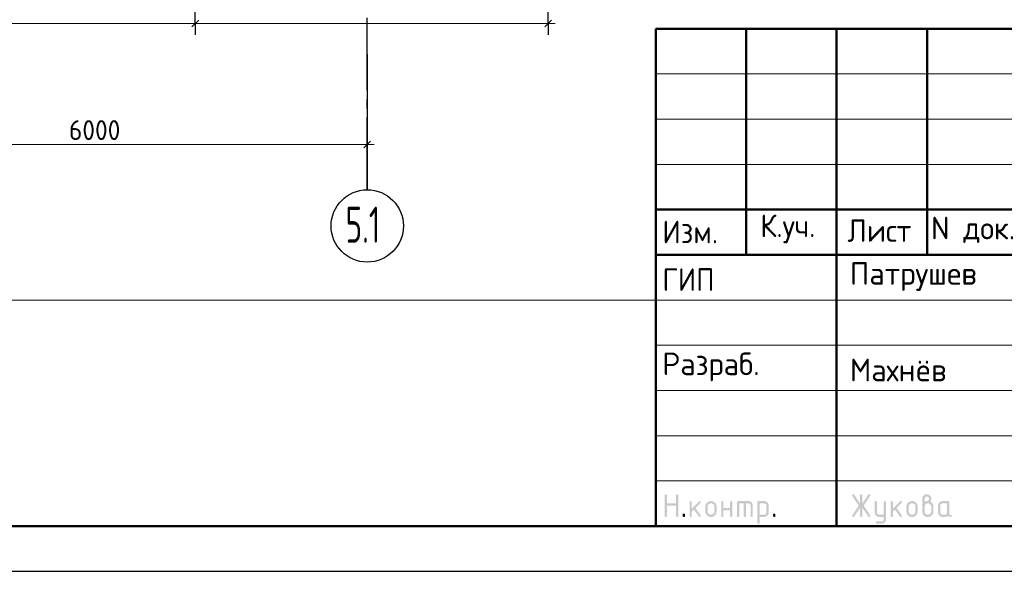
# Model space of a CAD drawing. Header units: millimetres. Extents: x 0 to 42000, y -76 to 29700.
# Tile 2 of 7: x 15972 to 26853, y 0 to 6100. Entities that reach past the tile are written whole.
import ezdxf

# ---------------------------------------------------------------- set-up
doc = ezdxf.new("R2010")
doc.units = ezdxf.units.MM
doc.linetypes.add('______5', pattern=[1100, 800, -100, 100, -100])
doc.layers.add('Standard', color=7, linetype='Continuous', lineweight=25)
doc.layers.add('Размерная линия_ общее', color=7, linetype='Continuous', lineweight=13)
doc.layers.add('Оси', color=7, linetype='______5', lineweight=13, true_color=0x656565)
doc.styles.add('ISOCPEUR', font='txt')

msp = doc.modelspace()

# ---------------------------------------------------------------- hatches: boundary and pattern name
at = {"layer": 'Standard', "linetype": 'Continuous', "lineweight": 25, "transparency": 33554687}
for points in [[(23099, 614), (23099, 839), (23099, 840), (23099, 842), (23099, 843), (23100, 844), (23100, 845), (23101, 846), (23101, 847), (23102, 848), (23103, 849), (23104, 850), (23105, 850), (23106, 851), (23107, 851), (23109, 851), (23110, 851), (23112, 851), (23113, 851), (23115, 851), (23116, 851), (23117, 851), (23118, 850), (23119, 850), (23120, 849), (23121, 848), (23122, 847), (23122, 846), (23123, 845), (23123, 844), (23124, 843), (23124, 842), (23124, 840), (23124, 839), (23124, 751), (23224, 751), (23224, 839), (23224, 840), (23224, 842), (23224, 843), (23225, 844), (23225, 845), (23226, 846), (23226, 847), (23227, 848), (23228, 849), (23229, 850), (23230, 850), (23231, 851), (23232, 851), (23233, 851), (23235, 851), (23236, 851), (23238, 851), (23239, 851), (23241, 851), (23242, 851), (23243, 850), (23244, 850), (23245, 849), (23246, 848), (23247, 847), (23247, 846), (23248, 845), (23248, 844), (23249, 843), (23249, 842), (23249, 840), (23249, 839), (23249, 614), (23249, 612), (23249, 611), (23249, 609), (23248, 608), (23248, 607), (23247, 606), (23247, 605), (23246, 604), (23245, 604), (23244, 603), (23243, 602), (23242, 602), (23241, 602), (23239, 601), (23238, 601), (23236, 601), (23235, 601), (23233, 601), (23232, 602), (23231, 602), (23230, 602), (23229, 603), (23228, 604), (23227, 604), (23226, 605), (23226, 606), (23225, 607), (23225, 608), (23224, 609), (23224, 611), (23224, 612), (23224, 614), (23224, 726), (23124, 726), (23124, 614), (23124, 612), (23124, 611), (23124, 609), (23123, 608), (23123, 607), (23122, 606), (23122, 605), (23121, 604), (23120, 604), (23119, 603), (23118, 602), (23117, 602), (23116, 602), (23115, 601), (23113, 601), (23112, 601), (23110, 601), (23109, 601), (23107, 602), (23106, 602), (23105, 602), (23104, 603), (23103, 604), (23102, 604), (23101, 605), (23101, 606), (23100, 607), (23100, 608), (23099, 609), (23099, 611), (23099, 612)], [(23399, 694), (23478, 773), (23478, 773), (23479, 774), (23480, 775), (23482, 775), (23483, 776), (23484, 776), (23485, 776), (23486, 776), (23488, 776), (23489, 776), (23491, 776), (23492, 775), (23493, 775), (23494, 774), (23495, 774), (23496, 773), (23497, 772), (23497, 771), (23498, 770), (23498, 769), (23499, 768), (23499, 767), (23499, 765), (23499, 764), (23499, 762), (23499, 761), (23498, 760), (23498, 759), (23497, 758), (23497, 757), (23496, 756), (23495, 755), (23440, 700), (23496, 621), (23498, 619), (23498, 617), (23499, 616), (23499, 614), (23499, 612), (23499, 611), (23499, 609), (23498, 608), (23498, 607), (23497, 606), (23497, 605), (23496, 604), (23495, 604), (23494, 603), (23493, 602), (23492, 602), (23491, 602), (23489, 601), (23488, 601), (23486, 601), (23485, 601), (23483, 602), (23482, 602), (23480, 603), (23479, 603), (23478, 604), (23477, 605), (23476, 607), (23422, 682), (23399, 659), (23399, 614), (23399, 612), (23399, 611), (23399, 609), (23398, 608), (23398, 607), (23397, 606), (23397, 605), (23396, 604), (23395, 604), (23394, 603), (23393, 602), (23392, 602), (23391, 602), (23389, 601), (23388, 601), (23386, 601), (23385, 601), (23383, 601), (23382, 602), (23381, 602), (23380, 602), (23379, 603), (23378, 604), (23377, 604), (23376, 605), (23376, 606), (23375, 607), (23375, 608), (23374, 609), (23374, 611), (23374, 612), (23374, 614), (23374, 764), (23374, 765), (23374, 767), (23374, 768), (23375, 769), (23375, 770), (23376, 771), (23376, 772), (23377, 773), (23378, 774), (23379, 774), (23380, 775), (23381, 775), (23382, 776), (23383, 776), (23385, 776), (23386, 776), (23388, 776), (23389, 776), (23391, 776), (23392, 775), (23393, 775), (23394, 774), (23395, 774), (23396, 773), (23397, 772), (23397, 771), (23398, 770), (23398, 769), (23399, 768), (23399, 767), (23399, 765), (23399, 764)], [(23749, 676), (23749, 614), (23749, 612), (23748, 611), (23748, 609), (23748, 608), (23747, 607), (23747, 606), (23746, 605), (23746, 604), (23745, 604), (23744, 603), (23743, 602), (23742, 602), (23740, 602), (23739, 601), (23738, 601), (23736, 601), (23735, 601), (23733, 601), (23732, 602), (23731, 602), (23729, 602), (23729, 603), (23728, 604), (23727, 604), (23726, 605), (23725, 606), (23725, 607), (23724, 608), (23724, 609), (23724, 611), (23724, 612), (23724, 614), (23724, 764), (23724, 765), (23724, 767), (23724, 768), (23724, 769), (23725, 770), (23725, 771), (23726, 772), (23727, 773), (23728, 774), (23729, 774), (23729, 775), (23731, 775), (23732, 776), (23733, 776), (23735, 776), (23736, 776), (23738, 776), (23739, 776), (23740, 776), (23742, 775), (23743, 775), (23744, 774), (23745, 774), (23746, 773), (23746, 772), (23747, 771), (23747, 770), (23748, 769), (23748, 768), (23748, 767), (23749, 765), (23749, 764), (23749, 701), (23823, 701), (23823, 764), (23823, 765), (23824, 767), (23824, 768), (23824, 769), (23825, 770), (23825, 771), (23826, 772), (23826, 773), (23827, 774), (23828, 774), (23829, 775), (23830, 775), (23832, 776), (23833, 776), (23834, 776), (23836, 776), (23837, 776), (23839, 776), (23840, 776), (23841, 775), (23843, 775), (23843, 774), (23844, 774), (23845, 773), (23846, 772), (23847, 771), (23847, 770), (23848, 769), (23848, 768), (23848, 767), (23848, 765), (23848, 764), (23848, 614), (23848, 612), (23848, 611), (23848, 609), (23848, 608), (23847, 607), (23847, 606), (23846, 605), (23845, 604), (23844, 604), (23843, 603), (23843, 602), (23841, 602), (23840, 602), (23839, 601), (23837, 601), (23836, 601), (23834, 601), (23833, 601), (23832, 602), (23830, 602), (23829, 602), (23828, 603), (23827, 604), (23826, 604), (23826, 605), (23825, 606), (23825, 607), (23824, 608), (23824, 609), (23824, 611), (23823, 612), (23823, 614), (23823, 676)], [(23911, 776), (24023, 776), (24026, 776), (24028, 776), (24031, 776), (24033, 775), (24036, 775), (24038, 774), (24040, 773), (24043, 773), (24045, 772), (24047, 770), (24049, 769), (24051, 768), (24053, 767), (24055, 765), (24057, 763), (24059, 762), (24061, 760), (24062, 758), (24064, 756), (24065, 754), (24067, 752), (24068, 750), (24069, 748), (24070, 745), (24071, 743), (24071, 741), (24072, 739), (24072, 736), (24073, 734), (24073, 731), (24073, 729), (24073, 726), (24073, 614), (24073, 612), (24073, 611), (24073, 609), (24073, 608), (24072, 607), (24072, 606), (24071, 605), (24070, 604), (24069, 604), (24068, 603), (24067, 602), (24066, 602), (24065, 602), (24064, 601), (24062, 601), (24061, 601), (24059, 601), (24058, 601), (24057, 602), (24055, 602), (24054, 602), (24053, 603), (24052, 604), (24051, 604), (24051, 605), (24050, 606), (24049, 607), (24049, 608), (24049, 609), (24048, 611), (24048, 612), (24048, 614), (24048, 726), (24048, 729), (24048, 731), (24047, 734), (24046, 736), (24046, 738), (24044, 740), (24043, 742), (24041, 744), (24039, 746), (24037, 747), (24035, 748), (24033, 749), (24031, 750), (24028, 751), (24026, 751), (24023, 751), (23998, 751), (23998, 614), (23998, 612), (23998, 611), (23998, 609), (23998, 608), (23997, 607), (23997, 606), (23996, 605), (23995, 604), (23995, 604), (23994, 603), (23993, 602), (23991, 602), (23990, 602), (23989, 601), (23987, 601), (23986, 601), (23984, 601), (23983, 601), (23982, 602), (23980, 602), (23979, 602), (23978, 603), (23977, 604), (23977, 604), (23976, 605), (23975, 606), (23975, 607), (23974, 608), (23974, 609), (23974, 611), (23973, 612), (23973, 614), (23973, 751), (23924, 751), (23924, 614), (23924, 612), (23923, 611), (23923, 609), (23923, 608), (23922, 607), (23922, 606), (23921, 605), (23920, 604), (23920, 604), (23919, 603), (23918, 602), (23916, 602), (23915, 602), (23914, 601), (23913, 601), (23911, 601), (23909, 601), (23908, 601), (23907, 602), (23906, 602), (23904, 602), (23903, 603), (23902, 604), (23902, 604), (23901, 605), (23900, 606), (23900, 607), (23899, 608), (23899, 609), (23899, 611), (23898, 612), (23898, 614), (23898, 764), (23898, 765), (23899, 767), (23899, 768), (23899, 769), (23900, 770), (23900, 771), (23901, 772), (23902, 773), (23902, 774), (23903, 774), (23904, 775), (23905, 775), (23907, 776), (23908, 776), (23909, 776)], [(25259, 704), (25194, 607), (25193, 605), (25192, 604), (25191, 603), (25190, 603), (25188, 602), (25187, 602), (25185, 601), (25183, 601), (25182, 601), (25180, 601), (25179, 602), (25178, 602), (25177, 603), (25176, 603), (25175, 604), (25174, 605), (25173, 605), (25173, 606), (25172, 607), (25172, 609), (25171, 610), (25171, 611), (25171, 613), (25171, 614), (25171, 616), (25172, 618), (25172, 619), (25173, 621), (25243, 726), (25173, 832), (25172, 833), (25172, 835), (25171, 837), (25171, 838), (25171, 840), (25171, 841), (25171, 843), (25172, 844), (25172, 845), (25173, 846), (25173, 847), (25174, 848), (25175, 849), (25176, 849), (25177, 850), (25178, 850), (25179, 851), (25181, 851), (25182, 851), (25184, 851), (25185, 851), (25187, 851), (25188, 851), (25189, 850), (25191, 849), (25192, 848), (25193, 847), (25194, 846), (25259, 749), (25259, 839), (25259, 840), (25259, 842), (25259, 843), (25259, 844), (25260, 845), (25260, 846), (25261, 847), (25262, 848), (25262, 849), (25263, 850), (25264, 850), (25266, 851), (25267, 851), (25268, 851), (25269, 851), (25271, 851), (25273, 851), (25274, 851), (25275, 851), (25277, 851), (25278, 850), (25279, 850), (25280, 849), (25280, 848), (25281, 847), (25282, 846), (25282, 845), (25283, 844), (25283, 843), (25283, 842), (25284, 840), (25284, 839), (25284, 749), (25348, 846), (25349, 847), (25350, 848), (25351, 849), (25353, 850), (25354, 851), (25356, 851), (25357, 851), (25359, 851), (25360, 851), (25361, 851), (25362, 851), (25363, 850), (25365, 850), (25366, 849), (25367, 848), (25367, 847), (25368, 847), (25369, 846), (25370, 845), (25370, 843), (25371, 842), (25371, 841), (25371, 840), (25371, 839), (25371, 837), (25371, 835), (25370, 833), (25369, 832), (25299, 726), (25369, 621), (25370, 619), (25371, 617), (25371, 616), (25371, 614), (25371, 613), (25371, 611), (25371, 610), (25370, 609), (25370, 608), (25369, 607), (25368, 606), (25368, 605), (25367, 604), (25366, 603), (25365, 603), (25364, 602), (25363, 602), (25361, 602), (25360, 601), (25359, 601), (25357, 601), (25356, 602), (25354, 602), (25353, 603), (25351, 603), (25350, 604), (25349, 605), (25348, 607), (25284, 704), (25284, 614), (25284, 612), (25283, 611), (25283, 609), (25283, 608), (25282, 607), (25282, 606), (25281, 605), (25280, 604), (25280, 604), (25279, 603), (25278, 602), (25277, 602), (25275, 602), (25274, 601), (25273, 601), (25271, 601), (25269, 601), (25268, 601), (25267, 602), (25266, 602), (25264, 602), (25263, 603), (25262, 604), (25262, 604), (25261, 605), (25260, 606), (25260, 607), (25259, 608), (25259, 609), (25259, 611), (25259, 612), (25259, 614)], [(25521, 576), (25521, 601), (25471, 601), (25468, 601), (25466, 602), (25463, 602), (25461, 602), (25458, 603), (25456, 603), (25454, 604), (25452, 605), (25449, 606), (25447, 607), (25445, 608), (25443, 609), (25441, 611), (25439, 612), (25437, 614), (25436, 616), (25434, 618), (25432, 620), (25431, 622), (25429, 624), (25428, 626), (25427, 628), (25426, 630), (25425, 632), (25424, 634), (25423, 637), (25422, 639), (25422, 641), (25422, 644), (25421, 646), (25421, 649), (25421, 651), (25421, 764), (25421, 765), (25421, 767), (25421, 768), (25422, 769), (25422, 770), (25423, 771), (25423, 772), (25424, 773), (25425, 774), (25426, 774), (25427, 775), (25428, 775), (25429, 776), (25431, 776), (25432, 776), (25434, 776), (25435, 776), (25437, 776), (25438, 776), (25439, 775), (25440, 775), (25441, 774), (25442, 774), (25443, 773), (25444, 772), (25444, 771), (25445, 770), (25445, 769), (25446, 768), (25446, 767), (25446, 765), (25446, 764), (25446, 651), (25446, 649), (25447, 646), (25447, 644), (25448, 642), (25449, 640), (25450, 638), (25452, 636), (25454, 634), (25455, 632), (25457, 630), (25459, 629), (25462, 628), (25464, 627), (25466, 627), (25468, 626), (25471, 626), (25521, 626), (25521, 764), (25521, 765), (25521, 767), (25521, 768), (25522, 769), (25522, 770), (25523, 771), (25523, 772), (25524, 773), (25525, 774), (25526, 774), (25527, 775), (25528, 775), (25529, 776), (25530, 776), (25532, 776), (25533, 776), (25535, 776), (25536, 776), (25538, 776), (25539, 775), (25540, 775), (25541, 774), (25542, 774), (25543, 773), (25544, 772), (25544, 771), (25545, 770), (25545, 769), (25545, 768), (25546, 767), (25546, 765), (25546, 764), (25546, 576), (25546, 574), (25546, 571), (25545, 569), (25545, 566), (25545, 564), (25544, 562), (25543, 559), (25542, 557), (25541, 555), (25540, 553), (25539, 551), (25538, 549), (25537, 547), (25535, 545), (25533, 543), (25532, 541), (25530, 539), (25528, 538), (25526, 536), (25524, 535), (25522, 533), (25520, 532), (25518, 531), (25516, 530), (25514, 529), (25511, 528), (25509, 528), (25507, 527), (25504, 527), (25502, 527), (25499, 526), (25497, 526), (25446, 526), (25445, 526), (25443, 527), (25442, 527), (25441, 527), (25440, 528), (25439, 528), (25438, 529), (25437, 529), (25436, 530), (25435, 531), (25435, 532), (25434, 533), (25434, 535), (25434, 536), (25434, 537), (25434, 539), (25434, 540), (25434, 541), (25434, 542), (25435, 544), (25435, 545), (25436, 546), (25436, 547), (25437, 548), (25438, 549), (25439, 549), (25440, 550), (25442, 550), (25443, 551), (25444, 551), (25445, 551), (25446, 551), (25496, 551), (25499, 551), (25501, 552), (25503, 552), (25506, 553), (25508, 554), (25510, 555), (25512, 557), (25514, 558), (25515, 560), (25517, 562), (25518, 564), (25519, 566), (25520, 568), (25520, 571), (25521, 573)], [(25621, 694), (25700, 773), (25700, 773), (25701, 774), (25702, 775), (25704, 775), (25705, 776), (25706, 776), (25707, 776), (25708, 776), (25710, 776), (25711, 776), (25713, 776), (25714, 775), (25715, 775), (25716, 774), (25717, 774), (25718, 773), (25719, 772), (25719, 771), (25720, 770), (25720, 769), (25721, 768), (25721, 767), (25721, 765), (25721, 764), (25721, 762), (25721, 761), (25721, 760), (25720, 759), (25720, 758), (25719, 757), (25718, 756), (25717, 755), (25662, 700), (25719, 621), (25720, 619), (25720, 617), (25721, 616), (25721, 614), (25721, 612), (25721, 611), (25721, 609), (25720, 608), (25720, 607), (25719, 606), (25719, 605), (25718, 604), (25717, 604), (25716, 603), (25715, 602), (25714, 602), (25713, 602), (25711, 601), (25710, 601), (25708, 601), (25707, 601), (25705, 602), (25704, 602), (25703, 603), (25701, 603), (25700, 604), (25699, 605), (25698, 607), (25644, 682), (25621, 659), (25621, 614), (25621, 612), (25621, 611), (25621, 609), (25620, 608), (25620, 607), (25619, 606), (25619, 605), (25618, 604), (25617, 604), (25616, 603), (25615, 602), (25614, 602), (25613, 602), (25611, 601), (25610, 601), (25608, 601), (25607, 601), (25606, 601), (25604, 602), (25603, 602), (25602, 602), (25601, 603), (25600, 604), (25599, 604), (25598, 605), (25598, 606), (25597, 607), (25597, 608), (25596, 609), (25596, 611), (25596, 612), (25596, 614), (25596, 764), (25596, 765), (25596, 767), (25596, 768), (25597, 769), (25597, 770), (25598, 771), (25598, 772), (25599, 773), (25600, 774), (25601, 774), (25602, 775), (25603, 775), (25604, 776), (25606, 776), (25607, 776), (25608, 776), (25610, 776), (25611, 776), (25613, 776), (25614, 775), (25615, 775), (25616, 774), (25617, 774), (25618, 773), (25619, 772), (25619, 771), (25620, 770), (25620, 769), (25621, 768), (25621, 767), (25621, 765), (25621, 764)], [(23299, 626), (23299, 628), (23299, 629), (23299, 631), (23300, 632), (23300, 633), (23301, 634), (23301, 635), (23302, 636), (23303, 637), (23304, 637), (23305, 638), (23306, 638), (23307, 638), (23309, 639), (23310, 639), (23312, 639), (23313, 639), (23314, 639), (23316, 638), (23317, 638), (23318, 638), (23319, 637), (23320, 637), (23321, 636), (23322, 635), (23322, 634), (23323, 633), (23323, 632), (23324, 631), (23324, 629), (23324, 628), (23324, 626), (23324, 614), (23324, 612), (23324, 611), (23324, 610), (23323, 608), (23323, 607), (23322, 606), (23322, 605), (23321, 604), (23320, 604), (23319, 603), (23318, 602), (23317, 602), (23316, 602), (23314, 601), (23313, 601), (23312, 601), (23310, 601), (23309, 601), (23307, 602), (23306, 602), (23305, 602), (23304, 603), (23303, 604), (23302, 604), (23301, 605), (23301, 606), (23300, 607), (23300, 608), (23299, 610), (23299, 611), (23299, 612), (23299, 614)], [(24298, 626), (24298, 628), (24298, 629), (24299, 631), (24299, 632), (24299, 633), (24300, 634), (24301, 635), (24301, 636), (24302, 637), (24303, 637), (24304, 638), (24305, 638), (24307, 638), (24308, 639), (24309, 639), (24311, 639), (24312, 639), (24314, 639), (24315, 638), (24316, 638), (24317, 638), (24318, 637), (24319, 637), (24320, 636), (24321, 635), (24322, 634), (24322, 633), (24323, 632), (24323, 631), (24323, 629), (24323, 628), (24323, 626), (24323, 614), (24323, 612), (24323, 611), (24323, 610), (24323, 608), (24322, 607), (24322, 606), (24321, 605), (24320, 604), (24319, 604), (24318, 603), (24317, 602), (24316, 602), (24315, 602), (24314, 601), (24312, 601), (24311, 601), (24309, 601), (24308, 601), (24307, 602), (24305, 602), (24304, 602), (24303, 603), (24302, 604), (24301, 604), (24301, 605), (24300, 606), (24299, 607), (24299, 608), (24299, 610), (24298, 611), (24298, 612), (24298, 614)]]:
    msp.add_hatch(color=7, dxfattribs=at).paths.add_polyline_path(points, flags=16)
h = msp.add_hatch(color=7, dxfattribs=at)
h.paths.add_polyline_path([(23549, 664), (23549, 714), (23549, 717), (23549, 720), (23549, 723), (23550, 726), (23550, 729), (23551, 732), (23552, 735), (23553, 738), (23554, 740), (23556, 743), (23557, 746), (23559, 748), (23561, 751), (23563, 753), (23565, 756), (23567, 758), (23569, 760), (23572, 762), (23574, 764), (23577, 766), (23579, 768), (23582, 769), (23584, 770), (23587, 772), (23590, 773), (23593, 774), (23596, 774), (23599, 775), (23602, 776), (23605, 776), (23608, 776), (23611, 776), (23614, 776), (23618, 776), (23621, 776), (23624, 775), (23627, 774), (23630, 774), (23633, 773), (23635, 772), (23638, 770), (23641, 769), (23643, 768), (23646, 766), (23648, 764), (23651, 762), (23653, 760), (23655, 758), (23658, 756), (23660, 753), (23662, 751), (23663, 749), (23665, 746), (23666, 743), (23668, 741), (23669, 738), (23670, 735), (23671, 732), (23672, 729), (23672, 726), (23673, 723), (23673, 720), (23674, 717), (23674, 714), (23674, 664), (23674, 660), (23673, 657), (23673, 654), (23672, 651), (23672, 648), (23671, 645), (23670, 642), (23669, 640), (23668, 637), (23666, 634), (23665, 632), (23663, 629), (23662, 627), (23660, 624), (23658, 622), (23655, 620), (23653, 617), (23651, 615), (23648, 613), (23646, 612), (23643, 610), (23641, 608), (23638, 607), (23635, 606), (23632, 605), (23629, 604), (23627, 603), (23624, 602), (23621, 602), (23617, 602), (23614, 601), (23611, 601), (23608, 601), (23605, 602), (23602, 602), (23599, 602), (23596, 603), (23593, 604), (23590, 605), (23587, 606), (23584, 607), (23582, 608), (23579, 610), (23577, 612), (23574, 613), (23572, 615), (23569, 617), (23567, 620), (23565, 622), (23563, 624), (23561, 627), (23559, 629), (23557, 632), (23556, 634), (23554, 637), (23553, 640), (23552, 642), (23551, 645), (23550, 648), (23550, 651), (23549, 654), (23549, 657), (23549, 660)], flags=16)
h.paths.add_polyline_path([(23648, 664), (23648, 714), (23648, 718), (23648, 721), (23647, 725), (23646, 728), (23644, 732), (23642, 735), (23640, 738), (23638, 740), (23635, 743), (23632, 745), (23629, 747), (23625, 749), (23622, 750), (23619, 751), (23615, 751), (23611, 751), (23607, 751), (23604, 751), (23600, 750), (23597, 749), (23594, 747), (23590, 745), (23587, 743), (23585, 740), (23582, 738), (23580, 735), (23578, 732), (23577, 728), (23575, 725), (23574, 721), (23574, 718), (23574, 714), (23574, 664), (23574, 660), (23574, 656), (23575, 653), (23577, 649), (23578, 646), (23580, 643), (23582, 640), (23585, 637), (23587, 634), (23590, 632), (23593, 630), (23597, 629), (23600, 628), (23604, 627), (23607, 626), (23611, 626), (23615, 626), (23619, 627), (23622, 628), (23625, 629), (23629, 630), (23632, 633), (23635, 635), (23638, 637), (23640, 640), (23642, 643), (23644, 646), (23646, 649), (23647, 653), (23648, 656), (23648, 660)])
h = msp.add_hatch(color=7, dxfattribs=at)
h.paths.add_polyline_path([(24123, 764), (24123, 765), (24124, 767), (24124, 768), (24124, 769), (24125, 770), (24125, 771), (24126, 772), (24127, 773), (24127, 774), (24128, 774), (24129, 775), (24130, 775), (24132, 776), (24133, 776), (24134, 776), (24136, 776), (24198, 776), (24201, 776), (24203, 776), (24206, 776), (24208, 775), (24211, 775), (24213, 774), (24215, 773), (24218, 773), (24220, 772), (24222, 770), (24224, 769), (24226, 768), (24228, 767), (24230, 765), (24232, 763), (24234, 762), (24236, 760), (24237, 758), (24239, 756), (24240, 754), (24241, 752), (24243, 750), (24244, 748), (24245, 746), (24245, 743), (24246, 741), (24247, 739), (24247, 736), (24248, 734), (24248, 731), (24248, 729), (24248, 726), (24248, 651), (24248, 649), (24248, 646), (24248, 644), (24247, 641), (24247, 639), (24246, 637), (24245, 634), (24245, 632), (24244, 630), (24243, 628), (24241, 626), (24240, 624), (24239, 622), (24237, 620), (24236, 618), (24234, 616), (24232, 614), (24230, 612), (24228, 611), (24226, 609), (24224, 608), (24222, 607), (24220, 606), (24218, 605), (24215, 604), (24213, 603), (24211, 603), (24208, 602), (24206, 602), (24203, 602), (24201, 601), (24198, 601), (24148, 601), (24148, 539), (24148, 537), (24148, 536), (24148, 535), (24148, 533), (24147, 532), (24147, 531), (24146, 530), (24145, 529), (24145, 529), (24144, 528), (24143, 528), (24141, 527), (24140, 527), (24139, 527), (24138, 526), (24136, 526), (24134, 526), (24133, 527), (24132, 527), (24130, 527), (24129, 528), (24128, 528), (24127, 529), (24127, 529), (24126, 530), (24125, 531), (24125, 532), (24124, 533), (24124, 535), (24124, 536), (24123, 537), (24123, 539)], flags=16)
h.paths.add_polyline_path([(24148, 751), (24148, 626), (24198, 626), (24201, 626), (24203, 627), (24206, 627), (24208, 628), (24210, 629), (24212, 630), (24214, 632), (24216, 634), (24218, 635), (24219, 637), (24220, 639), (24221, 642), (24222, 644), (24223, 646), (24223, 649), (24223, 651), (24223, 726), (24223, 729), (24223, 731), (24222, 734), (24221, 736), (24220, 738), (24219, 740), (24218, 742), (24216, 744), (24214, 746), (24212, 747), (24210, 748), (24208, 749), (24206, 750), (24203, 751), (24201, 751), (24198, 751)])
h = msp.add_hatch(color=7, dxfattribs=at)
h.paths.add_polyline_path([(25771, 664), (25771, 714), (25771, 717), (25771, 720), (25771, 723), (25772, 726), (25773, 729), (25773, 732), (25774, 735), (25775, 738), (25777, 740), (25778, 743), (25779, 746), (25781, 748), (25783, 751), (25785, 753), (25787, 756), (25789, 758), (25791, 760), (25794, 762), (25796, 764), (25799, 766), (25801, 768), (25804, 769), (25806, 770), (25809, 772), (25812, 773), (25815, 774), (25818, 774), (25821, 775), (25824, 776), (25827, 776), (25830, 776), (25833, 776), (25836, 776), (25840, 776), (25843, 776), (25846, 775), (25849, 774), (25852, 774), (25855, 773), (25857, 772), (25860, 770), (25863, 769), (25865, 768), (25868, 766), (25871, 764), (25873, 762), (25875, 760), (25878, 758), (25880, 756), (25882, 753), (25884, 751), (25885, 749), (25887, 746), (25889, 743), (25890, 741), (25891, 738), (25892, 735), (25893, 732), (25894, 729), (25894, 726), (25895, 723), (25895, 720), (25896, 717), (25896, 714), (25896, 664), (25896, 660), (25895, 657), (25895, 654), (25894, 651), (25894, 648), (25893, 645), (25892, 642), (25891, 640), (25890, 637), (25888, 634), (25887, 632), (25885, 629), (25884, 627), (25882, 624), (25880, 622), (25877, 620), (25875, 617), (25873, 615), (25870, 613), (25868, 612), (25865, 610), (25863, 608), (25860, 607), (25857, 606), (25854, 605), (25852, 604), (25849, 603), (25846, 602), (25843, 602), (25840, 602), (25836, 601), (25833, 601), (25830, 601), (25827, 602), (25824, 602), (25821, 602), (25818, 603), (25815, 604), (25812, 605), (25809, 606), (25806, 607), (25804, 608), (25801, 610), (25799, 612), (25796, 613), (25794, 615), (25791, 617), (25789, 620), (25787, 622), (25785, 624), (25783, 627), (25781, 629), (25779, 632), (25778, 634), (25777, 637), (25775, 640), (25774, 642), (25773, 645), (25773, 648), (25772, 651), (25771, 654), (25771, 657), (25771, 660)], flags=16)
h.paths.add_polyline_path([(25871, 664), (25871, 714), (25871, 718), (25870, 721), (25869, 725), (25868, 728), (25866, 732), (25864, 735), (25862, 738), (25860, 740), (25857, 743), (25854, 745), (25851, 747), (25848, 749), (25844, 750), (25841, 751), (25837, 751), (25833, 751), (25829, 751), (25826, 751), (25822, 750), (25819, 749), (25816, 747), (25813, 745), (25810, 743), (25807, 740), (25804, 738), (25802, 735), (25800, 732), (25799, 728), (25797, 725), (25797, 721), (25796, 718), (25796, 714), (25796, 664), (25796, 660), (25797, 656), (25797, 653), (25799, 649), (25800, 646), (25802, 643), (25804, 640), (25807, 637), (25809, 634), (25812, 632), (25815, 630), (25819, 629), (25822, 628), (25826, 627), (25829, 626), (25833, 626), (25837, 626), (25841, 627), (25844, 628), (25848, 629), (25851, 630), (25854, 633), (25857, 635), (25860, 637), (25862, 640), (25864, 643), (25866, 646), (25868, 649), (25869, 653), (25870, 656), (25871, 660)])
h = msp.add_hatch(color=7, dxfattribs=at)
h.paths.add_polyline_path([(25971, 764), (25975, 767), (25979, 769), (25982, 772), (25986, 773), (25990, 775), (25993, 775), (25997, 776), (26000, 776), (26002, 776), (26004, 777), (26006, 777), (26007, 778), (26009, 779), (26011, 781), (26013, 783), (26014, 785), (26016, 787), (26017, 789), (26018, 791), (26019, 793), (26020, 795), (26020, 797), (26021, 799), (26021, 801), (26021, 804), (26020, 806), (26020, 809), (26019, 811), (26018, 813), (26017, 815), (26015, 817), (26014, 819), (26012, 821), (26010, 822), (26008, 824), (26005, 824), (26003, 825), (26001, 826), (25998, 826), (25996, 826), (25993, 826), (25991, 826), (25988, 825), (25986, 824), (25984, 823), (25982, 822), (25980, 821), (25978, 819), (25976, 817), (25975, 815), (25973, 813), (25973, 811), (25972, 809), (25971, 806), (25971, 804), (25971, 801)])
h.paths.add_polyline_path([(26033, 771), (26037, 769), (26041, 767), (26045, 765), (26048, 762), (26052, 759), (26055, 756), (26058, 752), (26060, 748), (26063, 744), (26065, 740), (26067, 736), (26068, 732), (26069, 727), (26070, 723), (26070, 718), (26070, 714), (26070, 664), (26070, 661), (26070, 657), (26070, 654), (26069, 651), (26069, 648), (26068, 645), (26067, 642), (26066, 640), (26065, 637), (26063, 634), (26062, 632), (26060, 629), (26058, 627), (26056, 624), (26054, 622), (26052, 619), (26050, 617), (26048, 615), (26045, 613), (26043, 612), (26040, 610), (26037, 608), (26035, 607), (26032, 606), (26029, 605), (26026, 604), (26024, 603), (26021, 602), (26018, 602), (26014, 602), (26011, 601), (26008, 601), (26005, 601), (26002, 602), (25999, 602), (25996, 602), (25993, 603), (25990, 604), (25987, 605), (25984, 606), (25981, 607), (25979, 608), (25976, 610), (25973, 612), (25971, 613), (25968, 615), (25966, 617), (25964, 620), (25962, 622), (25960, 624), (25958, 627), (25956, 629), (25954, 632), (25953, 634), (25951, 637), (25950, 640), (25949, 643), (25948, 645), (25947, 648), (25947, 651), (25946, 654), (25946, 657), (25946, 661), (25946, 664), (25946, 801), (25946, 804), (25946, 806), (25946, 809), (25947, 811), (25947, 814), (25948, 816), (25948, 818), (25949, 821), (25950, 823), (25951, 825), (25953, 827), (25954, 829), (25955, 831), (25957, 833), (25958, 835), (25960, 837), (25962, 839), (25964, 840), (25966, 842), (25968, 843), (25970, 845), (25972, 846), (25974, 847), (25976, 848), (25979, 849), (25981, 849), (25983, 850), (25986, 850), (25988, 851), (25990, 851), (25993, 851), (25996, 851), (25998, 851), (26001, 851), (26003, 851), (26006, 850), (26008, 850), (26010, 849), (26013, 849), (26015, 848), (26017, 847), (26019, 846), (26021, 844), (26023, 843), (26025, 842), (26027, 840), (26029, 839), (26031, 837), (26033, 835), (26034, 833), (26036, 831), (26037, 829), (26039, 827), (26040, 825), (26041, 823), (26042, 821), (26043, 818), (26043, 816), (26044, 814), (26045, 811), (26045, 809), (26045, 806), (26045, 804), (26045, 801), (26045, 797), (26045, 792), (26044, 788), (26042, 784), (26041, 781), (26038, 777), (26036, 774)], flags=16)
h.paths.add_polyline_path([(26045, 664), (26045, 714), (26045, 718), (26045, 721), (26044, 725), (26043, 728), (26041, 732), (26039, 735), (26037, 738), (26035, 740), (26032, 743), (26029, 745), (26026, 747), (26023, 749), (26019, 750), (26016, 751), (26012, 751), (26008, 751), (26004, 751), (26001, 751), (25997, 750), (25994, 749), (25990, 747), (25987, 745), (25984, 743), (25982, 740), (25979, 738), (25977, 735), (25975, 732), (25973, 728), (25972, 725), (25971, 721), (25971, 718), (25971, 714), (25971, 664), (25971, 660), (25971, 656), (25972, 653), (25973, 649), (25975, 646), (25977, 643), (25979, 640), (25982, 637), (25984, 634), (25987, 632), (25990, 630), (25994, 629), (25997, 628), (26001, 627), (26004, 626), (26008, 626), (26012, 626), (26016, 627), (26019, 628), (26023, 629), (26026, 630), (26029, 633), (26032, 635), (26035, 637), (26037, 640), (26039, 643), (26041, 646), (26043, 649), (26044, 653), (26045, 656), (26045, 660)])
h = msp.add_hatch(color=7, dxfattribs=at)
h.paths.add_polyline_path([(26220, 751), (26170, 751), (26168, 751), (26165, 751), (26163, 750), (26161, 749), (26159, 748), (26157, 747), (26155, 746), (26153, 744), (26151, 742), (26150, 740), (26148, 738), (26147, 736), (26146, 734), (26146, 731), (26146, 729), (26146, 726), (26146, 651), (26146, 649), (26146, 646), (26147, 644), (26147, 642), (26148, 640), (26150, 638), (26151, 636), (26153, 634), (26155, 632), (26157, 630), (26159, 629), (26161, 628), (26163, 627), (26166, 627), (26168, 626), (26170, 626), (26195, 626), (26198, 626), (26200, 627), (26203, 627), (26205, 628), (26207, 629), (26209, 630), (26211, 632), (26213, 634), (26215, 635), (26216, 637), (26218, 639), (26218, 642), (26219, 644), (26220, 646), (26220, 649), (26220, 651)])
h.paths.add_polyline_path([(26270, 614), (26270, 612), (26270, 611), (26270, 609), (26270, 608), (26269, 607), (26269, 606), (26268, 605), (26267, 604), (26266, 604), (26265, 603), (26264, 602), (26263, 602), (26262, 602), (26261, 601), (26259, 601), (26258, 601), (26253, 601), (26249, 602), (26246, 603), (26242, 605), (26238, 606), (26235, 609), (26232, 611), (26229, 615), (26226, 611), (26222, 609), (26218, 606), (26214, 605), (26210, 603), (26205, 602), (26200, 601), (26195, 601), (26170, 601), (26168, 601), (26165, 602), (26163, 602), (26160, 602), (26158, 603), (26156, 603), (26153, 604), (26151, 605), (26149, 606), (26147, 607), (26145, 608), (26143, 609), (26141, 611), (26139, 612), (26137, 614), (26135, 616), (26133, 618), (26132, 619), (26130, 621), (26129, 623), (26127, 625), (26126, 628), (26125, 630), (26124, 632), (26123, 634), (26123, 636), (26122, 639), (26121, 641), (26121, 644), (26121, 646), (26121, 649), (26121, 651), (26121, 726), (26121, 729), (26121, 731), (26121, 734), (26121, 736), (26122, 739), (26123, 741), (26123, 743), (26124, 746), (26125, 748), (26126, 750), (26127, 752), (26129, 754), (26130, 756), (26132, 758), (26133, 760), (26135, 762), (26137, 763), (26139, 765), (26141, 767), (26143, 768), (26145, 769), (26147, 770), (26149, 772), (26151, 773), (26153, 773), (26156, 774), (26158, 775), (26160, 775), (26163, 776), (26165, 776), (26168, 776), (26170, 776), (26233, 776), (26234, 776), (26236, 776), (26237, 776), (26238, 775), (26239, 775), (26240, 774), (26241, 774), (26242, 773), (26243, 772), (26244, 771), (26244, 770), (26245, 769), (26245, 768), (26245, 767), (26245, 765), (26245, 764), (26245, 639), (26245, 637), (26246, 636), (26246, 634), (26246, 633), (26246, 632), (26247, 631), (26248, 630), (26248, 629), (26249, 629), (26250, 628), (26251, 627), (26252, 627), (26254, 627), (26255, 626), (26256, 626), (26258, 626), (26259, 626), (26261, 626), (26262, 626), (26263, 625), (26264, 625), (26265, 625), (26266, 624), (26267, 623), (26268, 622), (26269, 621), (26269, 620), (26270, 619), (26270, 618), (26270, 617), (26270, 615)], flags=16)

# ---------------------------------------------------------------- linework, layer by layer
at = {"layer": 'Standard', "color": 7, "linetype": 'Continuous', "lineweight": 50, "transparency": 33554687}
for p, q in [((23000, 500), (23000, 6000)), ((23000, 6000), (41500, 6000)), ((24000, 3500), (24000, 6000)), ((25000, 500), (25000, 6000)), ((26000, 3500), (26000, 6000)), ((23000, 4000), (29500, 4000)), ((23000, 4000), (29500, 4000)), ((23000, 3500), (29500, 3500)), ((23000, 3500), (29500, 3500))]:
    msp.add_line(p, q, dxfattribs=at)
at = {"layer": 'Standard', "color": 7, "linetype": 'Continuous', "lineweight": 13, "transparency": 33554687}
for p, q in [((23000, 5500), (29500, 5500)), ((23000, 5000), (29500, 5000)), ((23000, 4500), (29500, 4500)), ((23000, 3000), (29500, 3000)), ((23000, 2500), (29500, 2500)), ((23000, 2500), (29500, 2500)), ((23000, 2000), (29500, 2000)), ((23000, 2000), (29500, 2000)), ((23000, 1500), (29500, 1500)), ((23000, 1000), (29500, 1000))]:
    msp.add_line(p, q, dxfattribs=at)
at = {"layer": 'Standard', "color": 7, "linetype": 'Continuous', "lineweight": 25, "transparency": 33554687}
msp.add_line((23000, 500), (41500, 500), dxfattribs=at)
msp.add_line((23000, 500), (41500, 500), dxfattribs=at)
msp.add_line((23000, 500), (41500, 500), dxfattribs=at)
msp.add_lwpolyline([(0, 0), (42000, 0), (42000, 29700), (0, 29700), (0, 0)], close=True, dxfattribs=at)
at = {"layer": 'Standard', "color": 7, "linetype": 'Continuous', "lineweight": 50, "transparency": 33554687}
msp.add_lwpolyline([(2000, 29200), (41500, 29200), (41500, 500), (2000, 500), (2000, 29200)], close=True, dxfattribs=at)
at = {"layer": 'Standard', "color": 7, "linetype": 'Continuous', "lineweight": 13, "transparency": 33554687}
msp.add_lwpolyline([(41500, 29200), (2000, 29200), (2000, 3000), (41500, 3000), (41500, 29200)], dxfattribs=at)
at = {"layer": 'Standard', "color": 7, "linetype": 'Continuous', "lineweight": 25, "transparency": 33554687}
msp.add_lwpolyline([(41500, 6000), (23000, 6000), (23000, 500), (41500, 500), (41500, 6000)], dxfattribs=at)
at = {"layer": 'Оси', "color": 8, "linetype": '______5', "lineweight": -3, "transparency": 33554687}
msp.add_line((19813, 4219), (19813, 26505), dxfattribs=at)
at = {"layer": 'Оси', "color": 7, "linetype": 'Continuous', "lineweight": 25, "transparency": 33554687}
msp.add_line((19813, 5719), (19813, 4219), dxfattribs=at)
msp.add_circle((19813, 3819), 400, dxfattribs=at)
at = {"layer": 'Размерная линия_ общее', "color": 251, "linetype": 'Continuous', "lineweight": -3, "true_color": 0x656565, "transparency": 33554687}
for p, q in [((21813, 6058), (21813, 7262)), ((17913, 6058), (17913, 6183)), ((21813, 6058), (21813, 6183)), ((17913, 6058), (17913, 5933)), ((21813, 6058), (21813, 5933))]:
    msp.add_line(p, q, dxfattribs=at)
at = {"layer": 'Размерная линия_ общее', "color": 251, "linetype": 'Continuous', "lineweight": 25, "true_color": 0x656565, "transparency": 33554687}
for p, q in [((17875, 6021), (17950, 6096)), ((21775, 6021), (21850, 6096))]:
    msp.add_line(p, q, dxfattribs=at)
at = {"layer": 'Размерная линия_ общее', "color": 251, "linetype": 'Continuous', "lineweight": 13, "true_color": 0x656565, "transparency": 33554687}
for p, q in [((15613, 6058), (17913, 6058)), ((17913, 6058), (21813, 6058)), ((21813, 6058), (21888, 6058))]:
    msp.add_line(p, q, dxfattribs=at)
at = {"layer": 'Размерная линия_ общее', "color": 253, "linetype": 'Continuous', "lineweight": -3, "true_color": 0xa0a0a0, "transparency": 33554687}
for q in [(19813, 4844), (19813, 4594), (19813, 4419)]:
    msp.add_line((19813, 4719), q, dxfattribs=at)
at = {"layer": 'Размерная линия_ общее', "color": 7, "linetype": 'Continuous', "lineweight": 13, "transparency": 33554687}
for p, q in [((13813, 4719), (19813, 4719)), ((19813, 4719), (19888, 4719))]:
    msp.add_line(p, q, dxfattribs=at)
at = {"layer": 'Размерная линия_ общее', "color": 7, "linetype": 'Continuous', "lineweight": 25, "transparency": 33554687}
msp.add_line((19775, 4682), (19850, 4757), dxfattribs=at)
at = {"layer": 'Размерная линия_ общее', "color": 251, "linetype": 'Continuous', "lineweight": -3, "true_color": 0x656565, "transparency": 33554687}
msp.add_lwpolyline([(17913, 6058), (17913, 6075), (17913, 6075), (17913, 7262)], dxfattribs=at)

# ---------------------------------------------------------------- texts
at = {"layer": 'Standard', "color": 7, "linetype": 'Continuous', "lineweight": 25, "transparency": 33554687, "char_height": 250, "attachment_point": 7, "style": 'ISOCPEUR'}
for s, insert, width in [('\\W0.93;Изм.', (23074, 3628), 752.9), ('\\W0.93;К.уч.', (24156, 3628), 816.03), ('\\W0.94;Лист', (25119, 3643), 866.91), ('\\W0.95;N док.', (26043, 3631), 1068.13), ('\\W0.92;ГИП', (23074, 3101), 689.62), ('\\W0.97;Патрушев', (25146, 3101), 1670.19), ('\\W0.96;Разраб.', (23074, 2101), 1306.56), ('\\W0.96;Махнёв', (25146, 2101), 1243.91)]:
    msp.add_mtext(s, dxfattribs=dict(at, insert=insert, width=width))
at = {"layer": 'Оси', "color": 7, "linetype": 'Continuous', "lineweight": 35, "transparency": 33554687, "insert": (19573, 3633), "char_height": 400, "width": 605.94, "attachment_point": 7, "style": 'ISOCPEUR'}
msp.add_mtext('\\W0.63;5.1', dxfattribs=at)
at = {"layer": 'Размерная линия_ общее', "color": 7, "linetype": 'Continuous', "lineweight": 25, "transparency": 33554687, "insert": (16516, 4769), "char_height": 220, "width": 718.11, "attachment_point": 7, "style": 'ISOCPEUR'}
msp.add_mtext('\\W0.93;6000', dxfattribs=at)

doc.saveas('drawing.dxf')
